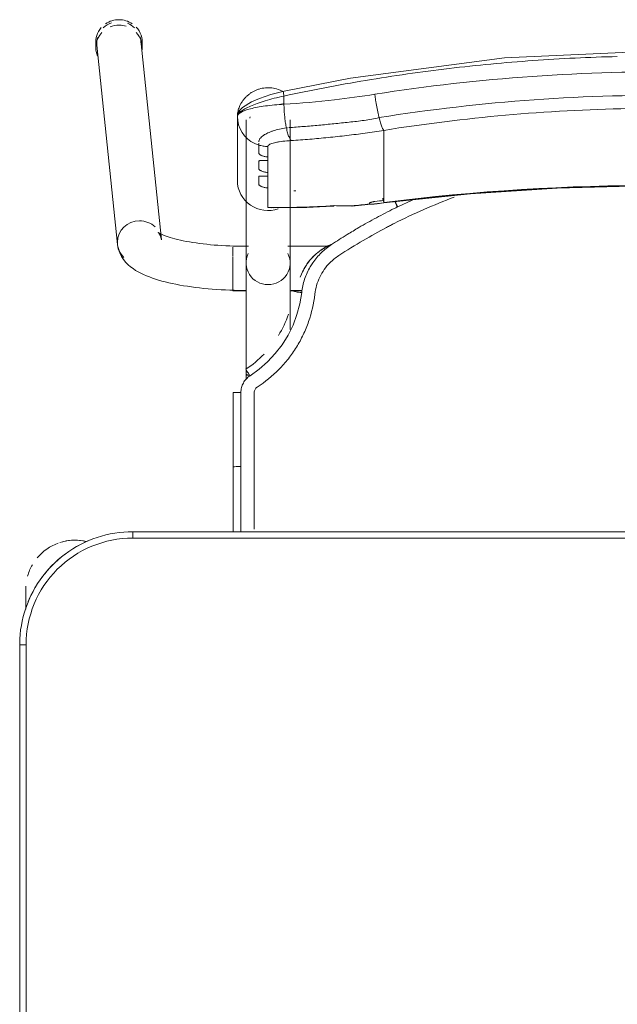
# Model space of a CAD drawing. Header units: metres. Extents: x 3 to 43.5, y -74 to -48.5.
# Tile 197 of 209: x 39.252 to 39.533, y -52.799 to -52.337. Entities that reach past the tile are written whole.
import ezdxf

# ---------------------------------------------------------------- set-up
doc = ezdxf.new("R2010")
doc.units = ezdxf.units.M
doc.layers.add('I-FURN', color=7, linetype='Continuous', lineweight=18)

# ---------------------------------------------------------------- blocks, each defined once
blk = doc.blocks.new('ConjuntoParaAlunoTamanho6 - CJA06_ConjuntoParaAlunoTamanho6-V4-1PAV - FRIGORÍFICA')
at = {"layer": 'I-FURN', "color": 253, "true_color": 0xaaaaaa}
for p, q in [((-0.2643023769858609, 0.2945585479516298), (-0.2643023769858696, 0.2919703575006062)), ((-0.2638023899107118, 0.2931241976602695), (-0.254127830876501, 0.1996852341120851)), ((-0.2335379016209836, 0.2018170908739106), (-0.2432124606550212, 0.2952560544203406)), ((-0.2425404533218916, 0.2919703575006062), (-0.2425404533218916, 0.2945585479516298)), ((-0.1978999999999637, 0.2596939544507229), (-0.1978999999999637, 0.2296403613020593)), ((-0.1978999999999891, 0.2596939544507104), (-0.1978999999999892, 0.2521805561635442)), ((-0.197899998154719, 0.2521977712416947), (-0.1978999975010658, 0.2597116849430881)), ((-0.1920690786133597, 0.2589589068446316), (-0.1920240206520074, 0.2590556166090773)), ((-0.1920240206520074, 0.2590556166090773), (-0.1919206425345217, 0.2594856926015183)), ((-0.1973389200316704, 0.2558006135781), (-0.1966477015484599, 0.2539495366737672)), ((-0.1938499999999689, 0.258124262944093), (-0.1938499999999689, 0.190968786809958)), ((-0.1749254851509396, 0.2543538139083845), (-0.174369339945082, 0.2544094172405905)), ((-0.173149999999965, 0.1909687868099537), (-0.173149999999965, 0.258124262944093)), ((-0.1978999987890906, 0.2446838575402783), (-0.1978999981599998, 0.2521361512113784)), ((-0.1292314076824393, 0.2438022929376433), (-0.1292314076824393, 0.253173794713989)), ((-0.1836599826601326, 0.2407252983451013), (-0.1836599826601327, 0.2390378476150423)), ((-0.1292314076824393, 0.2421389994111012), (-0.1292314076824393, 0.2438022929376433)), ((-0.1292314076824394, 0.2421389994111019), (-0.1292314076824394, 0.2365253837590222)), ((-0.1292314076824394, 0.2365253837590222), (-0.1292314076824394, 0.2348620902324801)), ((-0.1836599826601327, 0.2334483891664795), (-0.1836599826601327, 0.2317609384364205)), ((-0.1292314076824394, 0.2348620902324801), (-0.1292314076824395, 0.2292484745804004)), ((-0.1292314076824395, 0.2292484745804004), (-0.1292314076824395, 0.2275851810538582)), ((-0.1292314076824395, 0.2275851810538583), (-0.1292314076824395, 0.2219715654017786)), ((-0.1836599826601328, 0.2261714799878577), (-0.1836599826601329, 0.2170112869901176)), ((-0.1292314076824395, 0.2219715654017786), (-0.1292314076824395, 0.2203082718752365)), ((-0.1441419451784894, 0.2175731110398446), (-0.1292586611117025, 0.219152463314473)), ((-0.1159764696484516, 0.2204774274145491), (-0.1226984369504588, 0.2173238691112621)), ((-0.1836599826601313, 0.2170112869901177), (-0.1818018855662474, 0.2167931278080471)), ((-0.1927135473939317, 0.1989367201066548), (-0.1999999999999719, 0.1989367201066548)), ((-0.192710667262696, 0.1987867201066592), (-0.1938499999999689, 0.1987867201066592)), ((-0.1938499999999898, 0.1987867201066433), (-0.1938499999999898, 0.1984502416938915)), ((-0.1549429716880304, 0.1987867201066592), (-0.1742893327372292, 0.1987867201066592)), ((-0.1547360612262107, 0.1989367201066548), (-0.1742864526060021, 0.1989367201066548)), ((-0.199999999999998, 0.1984449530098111), (-0.199999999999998, 0.1941086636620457)), ((-0.1938499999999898, 0.1984502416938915), (-0.1938499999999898, 0.1976441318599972)), ((-0.199999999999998, 0.1939272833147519), (-0.1999999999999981, 0.1857513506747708)), ((-0.1938499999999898, 0.1936664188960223), (-0.1938499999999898, 0.1916047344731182)), ((-0.1999999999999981, 0.185727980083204), (-0.1999999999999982, 0.1792198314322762)), ((-0.1938499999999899, 0.1868796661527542), (-0.1938499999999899, 0.185819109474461)), ((-0.1938499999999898, 0.1837095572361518), (-0.1938499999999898, 0.1858191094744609)), ((-0.1999999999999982, 0.1791583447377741), (-0.1999999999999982, 0.1779367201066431)), ((-0.1999999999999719, 0.1779367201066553), (-0.1937679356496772, 0.1779367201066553)), ((-0.1938499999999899, 0.1780867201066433), (-0.1938499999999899, 0.1795051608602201)), ((-0.1732320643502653, 0.1779367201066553), (-0.1675962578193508, 0.1779367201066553)), ((-0.1726767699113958, 0.1780867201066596), (-0.1675711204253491, 0.1780867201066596)), ((-0.1938499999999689, 0.1385735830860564), (-0.1938499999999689, 0.1364339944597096)), ((-0.1998252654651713, 0.1302070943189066), (-0.1998241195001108, 0.0953009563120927)), ((-0.1998165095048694, 0.06488258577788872), (-0.1998241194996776, 0.095301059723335)), ((-0.1998241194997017, 0.09530105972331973), (-0.1998198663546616, 0.09528842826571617)), ((-0.196225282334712, 0.0955583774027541), (-0.1973810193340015, 0.09554367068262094)), ((0.2470000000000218, 0.06496651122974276), (-0.2469999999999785, 0.06496651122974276)), ((-0.2469999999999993, 0.06496651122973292), (-0.2469999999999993, 0.06196651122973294)), ((0.2470000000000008, 0.06496651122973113), (-0.2469999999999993, 0.06496651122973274)), ((-0.297125, 0.02913942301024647), (-0.297125, 0.0379715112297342)), ((-0.2971250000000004, 0.03797151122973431), (-0.2971250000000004, 0.02864234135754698)), ((-0.2999999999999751, 0.01196651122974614), (-0.2999999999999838, -0.332033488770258)), ((-0.2999999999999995, 0.01196651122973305), (-0.2969999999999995, 0.01196651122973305)), ((-0.2999999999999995, 0.01196651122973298), (-0.3000000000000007, -0.3320334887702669))]:
    blk.add_line(p, q, dxfattribs=at)
at = {"layer": 'I-FURN', "color": 253, "true_color": 0xaaaaaa, "flags": 128}
for points in [[(0.000100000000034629, 0.290399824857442), (-0.0726695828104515, 0.2872143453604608), (-0.1448601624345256, 0.277701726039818), (-0.176032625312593, 0.2716064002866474)], [(-0.176034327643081, 0.2716060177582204), (-0.1821754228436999, 0.2699680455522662), (-0.1876074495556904, 0.2681172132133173), (-0.1913128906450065, 0.2665180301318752), (-0.195567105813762, 0.2639038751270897), (-0.1970794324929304, 0.2622558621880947), (-0.1976471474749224, 0.2611297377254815), (-0.1978999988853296, 0.2597125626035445)], [(-0.1760658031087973, 0.2692828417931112), (-0.1760658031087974, 0.2683125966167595), (-0.1760658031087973, 0.2673423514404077), (-0.1760658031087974, 0.2663721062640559), (-0.1760658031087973, 0.2654018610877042)], [(-0.1978999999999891, 0.2596939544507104), (-0.1977587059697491, 0.2577280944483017), (-0.1973389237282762, 0.2558006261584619)], [(-0.1978999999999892, 0.2521361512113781), (-0.1978999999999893, 0.244667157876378), (-0.1978999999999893, 0.2371537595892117), (-0.1978999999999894, 0.2296403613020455)], [(-0.1966476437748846, 0.2539494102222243), (-0.1956994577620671, 0.2522107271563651), (-0.1945122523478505, 0.2506185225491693)], [(-0.1945121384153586, 0.2506183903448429), (-0.1931094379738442, 0.2492039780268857), (-0.191518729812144, 0.2479946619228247)], [(-0.1915186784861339, 0.2479946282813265), (-0.1897706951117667, 0.2470146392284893), (-0.1879002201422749, 0.2462823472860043)], [(-0.1878999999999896, 0.2424255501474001), (-0.1878999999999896, 0.2433897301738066), (-0.1878999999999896, 0.2443539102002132), (-0.1878999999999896, 0.2453180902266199), (-0.1878999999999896, 0.2462822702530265)], [(-0.1836599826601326, 0.2456094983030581), (-0.1836599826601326, 0.2443884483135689), (-0.1836599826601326, 0.2431673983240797), (-0.1836599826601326, 0.2419463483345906), (-0.1836599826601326, 0.2407252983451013)], [(-0.1878999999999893, 0.2351486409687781), (-0.1878999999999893, 0.2360322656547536), (-0.1878999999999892, 0.2369158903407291), (-0.1878999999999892, 0.2377995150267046), (-0.1878999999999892, 0.2386831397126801)], [(-0.1836599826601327, 0.2390378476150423), (-0.1836599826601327, 0.2376404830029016), (-0.1836599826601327, 0.2362431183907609), (-0.1836599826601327, 0.2348457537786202), (-0.1836599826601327, 0.2334483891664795)], [(-0.1878999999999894, 0.2278717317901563), (-0.1878999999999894, 0.2287553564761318), (-0.1878999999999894, 0.2296389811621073), (-0.1878999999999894, 0.2305226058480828), (-0.1878999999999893, 0.2314062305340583)], [(-0.1836599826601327, 0.2317609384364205), (-0.1836599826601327, 0.2303635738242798), (-0.1836599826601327, 0.2289662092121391), (-0.1836599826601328, 0.2275688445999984), (-0.1836599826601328, 0.2261714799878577)], [(-0.1292586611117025, 0.219152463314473), (-0.08865069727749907, 0.223419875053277), (-0.047900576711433, 0.2260954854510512), (-0.007073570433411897, 0.2271749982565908), (0.03376492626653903, 0.2266566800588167), (0.07454949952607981, 0.2245413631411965), (0.1152148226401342, 0.2208324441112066), (0.1294586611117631, 0.2191524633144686)], [(-0.1811141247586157, 0.2167731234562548), (-0.1653257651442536, 0.2170099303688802), (-0.1533056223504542, 0.2176050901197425)], [(-0.1358999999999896, 0.2186998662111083), (-0.1358999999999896, 0.218777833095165), (-0.1358999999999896, 0.2188557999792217), (-0.1358999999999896, 0.2189337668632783), (-0.1358999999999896, 0.219011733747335)], [(-0.1292314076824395, 0.2203082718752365), (-0.1292314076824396, 0.2200743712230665), (-0.1292314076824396, 0.2198404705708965), (-0.1292314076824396, 0.2196065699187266), (-0.1292314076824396, 0.2193726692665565)], [(-0.233537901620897, 0.2018170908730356), (-0.233728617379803, 0.2028696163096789), (-0.2340307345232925, 0.2037613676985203), (-0.2343720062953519, 0.2044473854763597), (-0.2346851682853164, 0.2049236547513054), (-0.2349211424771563, 0.2052118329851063), (-0.2350504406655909, 0.2053439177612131), (-0.2350704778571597, 0.2053619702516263)], [(-0.2350704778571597, 0.2053619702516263), (-0.2350077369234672, 0.2053133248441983), (-0.2348200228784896, 0.2051835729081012), (-0.2345106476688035, 0.2049931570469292), (-0.2340848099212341, 0.2047580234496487), (-0.2335484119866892, 0.2044905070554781), (-0.2329074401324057, 0.2042001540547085), (-0.2321676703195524, 0.2038943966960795), (-0.231334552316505, 0.2035790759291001), (-0.2304131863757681, 0.2032588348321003), (-0.2294083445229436, 0.20293741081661), (-0.2283245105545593, 0.2026178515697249), (-0.22716592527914, 0.2023026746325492), (-0.2259366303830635, 0.2019939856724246), (-0.2246405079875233, 0.2016935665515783), (-0.2232813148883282, 0.2014029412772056), (-0.2218627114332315, 0.2011234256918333), (-0.2203882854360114, 0.2008561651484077), (-0.2188615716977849, 0.2006021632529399), (-0.2172860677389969, 0.200362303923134), (-0.2156652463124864, 0.200137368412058), (-0.2140025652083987, 0.1999280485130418), (-0.2123014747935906, 0.1997349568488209), (-0.2105654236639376, 0.1995586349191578), (-0.2087978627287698, 0.1993995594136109), (-0.2070022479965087, 0.1992581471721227), (-0.2051820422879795, 0.1991347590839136), (-0.2033407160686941, 0.1990297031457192), (-0.2014817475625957, 0.1989432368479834), (-0.1996086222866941, 0.1988755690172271), (-0.1977248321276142, 0.1988268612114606), (-0.1958338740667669, 0.1987972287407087), (-0.1939392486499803, 0.1987867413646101), (-0.1938499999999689, 0.1987867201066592)], [(-0.2541278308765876, 0.1996852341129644), (-0.2537524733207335, 0.1976222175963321), (-0.2531060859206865, 0.1957226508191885), (-0.252261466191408, 0.1940331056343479), (-0.2512866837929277, 0.192559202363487), (-0.2502318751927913, 0.1912808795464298), (-0.2491278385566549, 0.1901677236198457), (-0.2479903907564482, 0.1891887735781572), (-0.2468256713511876, 0.1883170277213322), (-0.2456343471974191, 0.1875306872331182), (-0.2444143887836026, 0.1868128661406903), (-0.2431627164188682, 0.1861507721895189), (-0.2418761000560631, 0.1855348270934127), (-0.2405516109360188, 0.1849579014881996), (-0.2391868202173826, 0.1844147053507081), (-0.237779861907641, 0.1839013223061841), (-0.2363294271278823, 0.183414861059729), (-0.234834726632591, 0.1829531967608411), (-0.2332954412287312, 0.1825147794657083), (-0.2317116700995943, 0.1820984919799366), (-0.2300838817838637, 0.1817035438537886), (-0.2284128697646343, 0.1813293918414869), (-0.2266997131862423, 0.1809756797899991), (-0.224945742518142, 0.1806421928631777), (-0.2231525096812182, 0.1803288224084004), (-0.2213217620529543, 0.1800355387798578), (-0.2194554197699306, 0.1797623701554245), (-0.2175555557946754, 0.1795093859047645), (-0.2156243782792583, 0.1792766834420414), (-0.2136642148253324, 0.1790643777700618), (-0.2116774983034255, 0.1788725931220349), (-0.209666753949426, 0.1787014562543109), (-0.2076345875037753, 0.1785510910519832), (-0.2055836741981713, 0.1784216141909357), (-0.2035167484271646, 0.1783131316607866), (-0.2014365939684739, 0.178225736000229), (-0.199346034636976, 0.1781595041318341), (-0.19724792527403, 0.1781144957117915), (-0.1951451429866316, 0.1780907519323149), (-0.1938499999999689, 0.1780867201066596)], [(-0.1938499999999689, 0.1385735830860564), (-0.1938499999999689, 0.1405709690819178), (-0.1938499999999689, 0.1425707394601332), (-0.1938499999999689, 0.1445696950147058), (-0.1938499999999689, 0.1465646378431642), (-0.1938499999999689, 0.1485523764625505), (-0.1938499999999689, 0.1505297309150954), (-0.1938499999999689, 0.152493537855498), (-0.1938499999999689, 0.1544406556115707), (-0.1938499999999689, 0.1563679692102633), (-0.1938499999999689, 0.1582723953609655), (-0.1938499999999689, 0.1601508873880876), (-0.1938499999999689, 0.1620004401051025), (-0.1938499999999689, 0.163818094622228), (-0.1938499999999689, 0.1656009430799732), (-0.1938499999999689, 0.1673461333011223), (-0.1938499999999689, 0.1690508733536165), (-0.1938499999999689, 0.1707124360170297), (-0.1938499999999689, 0.1723281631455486), (-0.1938499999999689, 0.1738954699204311), (-0.1938499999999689, 0.1754118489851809), (-0.1938499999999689, 0.1768748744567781), (-0.1938499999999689, 0.1782822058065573), (-0.1938499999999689, 0.1796315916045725), (-0.1938499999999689, 0.1809208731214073), (-0.1938499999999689, 0.1821479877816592), (-0.1938499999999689, 0.1833109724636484), (-0.1938499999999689, 0.1844079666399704), (-0.1938499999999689, 0.1854372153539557), (-0.1938499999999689, 0.1863970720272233), (-0.1938499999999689, 0.1872860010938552), (-0.1938499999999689, 0.1881025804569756), (-0.1938499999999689, 0.1888455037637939), (-0.1938499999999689, 0.1895135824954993), (-0.1938499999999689, 0.1901057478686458), (-0.1938499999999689, 0.1906210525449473), (-0.1938499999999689, 0.190968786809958)], [(-0.173149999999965, 0.1909687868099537), (-0.173149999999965, 0.1905139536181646), (-0.173149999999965, 0.189981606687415), (-0.173149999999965, 0.1893725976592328), (-0.173149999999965, 0.1886879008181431), (-0.173149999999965, 0.1879286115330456), (-0.173149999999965, 0.1870959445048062), (-0.173149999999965, 0.1861912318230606), (-0.173149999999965, 0.1852159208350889), (-0.173149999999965, 0.1841715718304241), (-0.173149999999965, 0.1830598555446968), (-0.173149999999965, 0.1818825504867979), (-0.173149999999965, 0.1806415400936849), (-0.173149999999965, 0.1793388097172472), (-0.173149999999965, 0.1779764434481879), (-0.173149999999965, 0.1765566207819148), (-0.173149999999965, 0.1750816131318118), (-0.173149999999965, 0.1735537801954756), (-0.173149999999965, 0.1719755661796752), (-0.173149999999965, 0.1703494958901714), (-0.173149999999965, 0.1686781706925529), (-0.173149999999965, 0.1669642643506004), (-0.173149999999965, 0.1652105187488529), (-0.173149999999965, 0.1634197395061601), (-0.173149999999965, 0.1615947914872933), (-0.173149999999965, 0.1597385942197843)], [(-0.1684099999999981, 0.1843835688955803), (-0.1684099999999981, 0.1843688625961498), (-0.1684099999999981, 0.1843541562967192), (-0.1684099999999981, 0.1843394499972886), (-0.1684099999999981, 0.184324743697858)], [(-0.1677424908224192, 0.1770641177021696), (-0.1686080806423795, 0.1718750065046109), (-0.1699665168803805, 0.1667882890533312), (-0.1718069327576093, 0.1618511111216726), (-0.1741455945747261, 0.1571266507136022), (-0.1769279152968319, 0.1526472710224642), (-0.1801293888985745, 0.1484554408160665), (-0.183741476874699, 0.1446112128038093), (-0.1877058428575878, 0.1411317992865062), (-0.1919863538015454, 0.1380495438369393)], [(-0.1962270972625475, 0.1302521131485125), (-0.1962262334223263, 0.1233088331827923), (-0.1962256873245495, 0.1163650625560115), (-0.1962254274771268, 0.1094205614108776), (-0.1962253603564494, 0.1024936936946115), (-0.1962252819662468, 0.09555841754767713)], [(-0.1973810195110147, 0.09554367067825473), (-0.1984075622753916, 0.09550450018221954), (-0.1992035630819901, 0.09544490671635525), (-0.199690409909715, 0.09537093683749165), (-0.1998241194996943, 0.09530106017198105)], [(-0.2469999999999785, 0.06496651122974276), (-0.2491194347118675, 0.06492411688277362), (-0.2512354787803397, 0.06479700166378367), (-0.2533447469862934, 0.06458536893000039), (-0.2554438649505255, 0.06428955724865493), (-0.2575294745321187, 0.06391003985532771), (-0.2595982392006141, 0.06344742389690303), (-0.2616468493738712, 0.06290244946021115), (-0.2636720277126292, 0.06227598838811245), (-0.2656705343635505, 0.06156904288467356), (-0.2676391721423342, 0.06078274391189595), (-0.2695747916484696, 0.05991834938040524), (-0.2714742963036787, 0.05897724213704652), (-0.2733346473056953, 0.05796092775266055), (-0.2751528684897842, 0.05687103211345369), (-0.2769260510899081, 0.05570929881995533), (-0.2786513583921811, 0.05447758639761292), (-0.2803260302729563, 0.05317786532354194), (-0.2819473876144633, 0.05181221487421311), (-0.28351283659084, 0.05038281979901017), (-0.2850198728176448, 0.04889196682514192), (-0.28646608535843, 0.04734204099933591), (-0.2878491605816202, 0.04573552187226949), (-0.2891668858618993, 0.04407497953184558), (-0.2904171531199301, 0.04236307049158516), (-0.2915979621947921, 0.04060253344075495), (-0.2927074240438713, 0.03879618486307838), (-0.293743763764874, 0.03694691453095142), (-0.2947053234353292, 0.0350576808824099), (-0.2955905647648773, 0.03313150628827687), (-0.2963980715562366, 0.03117147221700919), (-0.2971265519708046, 0.02918071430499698), (-0.2977748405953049, 0.02716241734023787), (-0.2983419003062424, 0.02511981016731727), (-0.298826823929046, 0.0230561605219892), (-0.2992288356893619, 0.02097476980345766), (-0.2995472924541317, 0.01887896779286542), (-0.2997816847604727, 0.01677210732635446), (-0.2999316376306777, 0.01465755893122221), (-0.299996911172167, 0.01253870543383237), (-0.2999999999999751, 0.01196651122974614)], [(0.2469999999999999, 0.0619665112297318), (0.1234999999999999, 0.0619665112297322), (-1.453485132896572e-16, 0.06196651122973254), (-0.1235000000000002, 0.06196651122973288), (-0.2470000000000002, 0.06196651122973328)], [(-0.2469999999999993, 0.06196651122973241), (-0.1234999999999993, 0.0619665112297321), (7.44471151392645e-16, 0.06196651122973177), (0.1235000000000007, 0.06196651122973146), (0.2470000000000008, 0.06196651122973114)], [(-0.2971249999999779, 0.03797151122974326), (-0.2971249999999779, 0.03795791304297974), (-0.2971249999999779, 0.03791714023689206), (-0.2971249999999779, 0.03784925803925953), (-0.2971249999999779, 0.03775437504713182), (-0.2971249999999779, 0.03763264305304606), (-0.2971249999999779, 0.03748425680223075), (-0.2971249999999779, 0.03730945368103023), (-0.2971249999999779, 0.03710851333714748), (-0.2971249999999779, 0.03688175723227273), (-0.2971249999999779, 0.03662954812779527), (-0.2971249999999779, 0.03635228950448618), (-0.2971249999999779, 0.0360504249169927), (-0.2971249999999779, 0.03572443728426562), (-0.2971249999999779, 0.03537484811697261), (-0.2971249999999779, 0.03500221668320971), (-0.2971249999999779, 0.03460713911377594), (-0.2971249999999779, 0.03419024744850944), (-0.2971249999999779, 0.03375220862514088), (-0.2971249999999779, 0.0332937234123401), (-0.2971249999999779, 0.03281552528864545), (-0.2971249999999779, 0.0323183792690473), (-0.2971249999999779, 0.03180308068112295), (-0.2971249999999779, 0.03127045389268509), (-0.2971249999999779, 0.03072135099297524), (-0.2971249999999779, 0.03015665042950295), (-0.2971249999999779, 0.02957725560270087), (-0.2971249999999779, 0.02898409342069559)], [(-0.2970000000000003, 0.01196651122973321), (-0.2970000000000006, -0.0740334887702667), (-0.2970000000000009, -0.1600334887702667), (-0.297000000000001, -0.2460334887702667), (-0.2970000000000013, -0.3320334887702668)], [(-0.2970000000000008, -0.3320334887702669), (-0.2970000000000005, -0.2460334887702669), (-0.2970000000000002, -0.1600334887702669), (-0.2969999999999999, -0.07403348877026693), (-0.2969999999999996, 0.01196651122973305)]]:
    blk.add_lwpolyline(points, dxfattribs=at)
at = {"layer": 'I-FURN', "color": 253, "true_color": 0xaaaaaa}
for centre, radius, start, end in [((-0.2470000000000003, 0.01196651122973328), 0.05000000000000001, 89.99999999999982, 179.9999999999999), ((-0.2469999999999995, 0.01196651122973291), 0.05, 90.00000000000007, 180.0000000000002), ((-0.274125, 0.03797151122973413), 0.02299999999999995, 76.78757610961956, 107.9999999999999), ((-0.274125, 0.03797151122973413), 0.02299999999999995, 76.40433790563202, 104.4669156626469), ((-0.2469999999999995, 0.01196651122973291), 0.05300000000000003, 112.4999999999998, 122.6999338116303), ((-0.274125, 0.03797151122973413), 0.02300000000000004, 109.9274386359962, 140.0230900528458), ((-0.2469999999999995, 0.01196651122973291), 0.05300000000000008, 127.1606960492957, 143.1496439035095), ((-0.274125, 0.03797151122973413), 0.023, 149.9762060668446, 164.3449802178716), ((-0.274125, 0.03797151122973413), 0.02300000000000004, 176.566897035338, 179.9999999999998), ((-0.2469999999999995, 0.01196651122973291), 0.05300000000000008, 147.3000658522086, 157.4999999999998)]:
    blk.add_arc(centre, radius, start, end, dxfattribs=at)
for centre, major_axis, ratio, start_param, end_param in [((-0.2534214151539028, 0.2945585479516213), (0.01088096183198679, 0), 0.9659258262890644, 1.570796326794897, 2.185057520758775), ((-0.2534214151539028, 0.2945585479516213), (0.01088096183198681, 0), 0.9659258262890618, 0.9594267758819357, 1.570796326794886), ((-0.2534214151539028, 0.2945585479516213), (0.01088096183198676, 0), 0.9659258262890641, 2.438822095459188, 3.243524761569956), ((-0.2535074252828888, 0.2941901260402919), (0.01029496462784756, 0.00106592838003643), 0.9671584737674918, 1.815725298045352, 2.256388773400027), ((-0.2534214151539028, 0.2919703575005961), (0.01088096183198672, 0), 0.9659258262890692, 1.570796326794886, 1.965237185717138), ((-0.2534214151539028, 0.2919703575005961), (0.01088096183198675, 0), 0.9659258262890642, 1.257623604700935, 1.55989911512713), ((-0.2535074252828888, 0.2941901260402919), (0.01029496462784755, 0.001065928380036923), 0.9671584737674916, 0.6855924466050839, 1.060104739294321), ((-0.2534214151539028, 0.2945585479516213), (0.01088096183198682, 0), 0.9659258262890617, 6.170166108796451, 7.02045695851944), ((-0.2534214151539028, 0.2919703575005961), (0.01088096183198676, 0), 0.9659258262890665, 2.404267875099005, 3.526261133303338), ((-0.2535074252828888, 0.2941901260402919), (0.01029496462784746, 0.001065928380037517), 0.9671584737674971, 2.780210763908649, 3.14159265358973), ((-0.2534214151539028, 0.2919703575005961), (0.0108809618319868, 0), 0.9659258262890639, 6.182855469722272, 7.015453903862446), ((-0.2535074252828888, 0.2941901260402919), (0.01029496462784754, 0.001065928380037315), 0.9671584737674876, 6.183379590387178, 6.464027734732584), ((-0.1834999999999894, 0.2296403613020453), (-0.01439999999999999, 1.543589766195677e-16), 0.9781476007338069, 0, 1.909657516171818), ((9.999999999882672e-05, -0.7715866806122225), (1.021100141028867, 0), 0.9781476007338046, 1.44377104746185, 1.697821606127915), ((9.999999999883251e-05, -0.7711708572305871), (1.0208981, 0), 0.9781476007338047, 1.443771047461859, 1.697821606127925), ((-0.1792715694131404, 0.6012766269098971), (0.385, 0), 0.9781476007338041, 4.732926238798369, 4.735012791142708), ((-0.1792715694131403, 0.6033557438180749), (0.3949999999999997, 0), 0.978147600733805, 4.701278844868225, 4.780292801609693), ((-0.1450124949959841, 0.2275351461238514), (-0.0008705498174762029, 0.009962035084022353), 0.01850094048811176, 2.95752618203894, 3.350225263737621), ((-0.1792715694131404, 0.6026280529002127), (0.3949999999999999, 0), 0.9781476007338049, 4.801491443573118, 4.82254091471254), ((-0.1792715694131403, 0.6035636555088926), (0.3950000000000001, 0), 0.9781476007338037, 4.828782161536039, 4.83941425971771), ((-0.1792715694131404, 0.6022122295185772), (0.3947979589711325, 0), 0.9781476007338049, 4.828841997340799, 4.839414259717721), ((-0.1304982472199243, 0.2290753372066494), (-0.001239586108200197, 0.009922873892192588), 0.02633907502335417, 2.463315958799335, 2.78923363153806), ((-0.2438328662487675, 0.2007511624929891), (0.01029496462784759, 0.001065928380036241), 0.9671584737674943, 1.4709906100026, 3.041786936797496), ((-0.2438328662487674, 0.2007511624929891), (0.01029496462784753, 0.001065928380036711), 0.9671584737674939, 0.6855924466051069, 1.470990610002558), ((-0.2438328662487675, 0.200751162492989), (0.01029496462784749, 0.001065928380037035), 0.9671584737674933, 3.041786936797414, 3.827185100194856), ((-0.1834999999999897, 0.1909687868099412), (0.01035000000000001, 0), 0.9781476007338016, 2.686586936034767, 4.712388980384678), ((-0.1834999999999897, 0.1909687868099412), (0.01035, 0), 0.978147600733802, 4.712388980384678, 6.738191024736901), ((-0.1834999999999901, 0.1385735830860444), (0.01035000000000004, 0), 0.06975647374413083, 2.648424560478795, 3.665191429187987)]:
    blk.add_ellipse(centre, major_axis=major_axis, ratio=ratio, start_param=start_param, end_param=end_param, dxfattribs=at)
for points in [[(-0.03952650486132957, 0.2870815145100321), (-0.04612297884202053, 0.2867677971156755), (-0.05271335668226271, 0.2863761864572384), (-0.05929442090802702, 0.2859072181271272)], [(-0.01972185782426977, 0.2877884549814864), (-0.02632733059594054, 0.2876310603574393), (-0.03292992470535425, 0.2873952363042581), (-0.03952642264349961, 0.2870815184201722)], [(-0.09864346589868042, 0.2821693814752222), (-0.1051744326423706, 0.2813931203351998), (-0.1116896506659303, 0.2805405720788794), (-0.1181860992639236, 0.2796131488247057)], [(-0.07900690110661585, 0.2842687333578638), (-0.08556602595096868, 0.2836455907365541), (-0.09211261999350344, 0.282945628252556), (-0.09864346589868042, 0.2821693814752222)], [(-0.0592946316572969, 0.2859072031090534), (-0.06587565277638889, 0.2854382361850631), (-0.07244736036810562, 0.2848919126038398), (-0.07900653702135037, 0.2842687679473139)], [(-0.1181862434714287, 0.2796131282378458), (-0.1246826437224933, 0.2786857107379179), (-0.131160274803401, 0.2776834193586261), (-0.1376161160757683, 0.2766076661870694)], [(-0.1569155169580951, 0.2731613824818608), (-0.163324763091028, 0.2719401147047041), (-0.1697091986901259, 0.270646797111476), (-0.1760658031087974, 0.2692828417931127)], [(-0.1376161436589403, 0.2766076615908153), (-0.1440720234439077, 0.275531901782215), (-0.150506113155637, 0.2743826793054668), (-0.1569153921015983, 0.2731614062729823)], [(-0.1334597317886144, 0.2700975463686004), (-0.1333915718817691, 0.2695629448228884), (-0.1332445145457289, 0.2684805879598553), (-0.1329950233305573, 0.2668394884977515), (-0.13271980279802, 0.2652023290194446), (-0.1324223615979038, 0.2635911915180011), (-0.1321069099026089, 0.2620269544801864), (-0.1317774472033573, 0.2605307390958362), (-0.131551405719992, 0.2595920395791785), (-0.1314375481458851, 0.2591403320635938)], [(-0.176065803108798, 0.2654018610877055), (-0.1791352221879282, 0.2652333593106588), (-0.1850371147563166, 0.2646984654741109), (-0.1921907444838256, 0.2633749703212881), (-0.1968242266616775, 0.2616500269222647), (-0.1978999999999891, 0.2603482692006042), (-0.1978999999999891, 0.2596939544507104)], [(-0.1760890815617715, 0.2657671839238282), (-0.1766991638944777, 0.2656103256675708), (-0.1773066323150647, 0.2654480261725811), (-0.1779078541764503, 0.2652812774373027)], [(-0.176065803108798, 0.2654018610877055), (-0.1760589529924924, 0.2649819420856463), (-0.1760367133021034, 0.2641342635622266), (-0.1759782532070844, 0.2628495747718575), (-0.1758952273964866, 0.2615619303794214), (-0.175788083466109, 0.2602816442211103), (-0.17565767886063, 0.2590190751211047), (-0.1755052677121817, 0.2577841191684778), (-0.1753320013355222, 0.2565866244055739), (-0.175139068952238, 0.255436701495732), (-0.17499849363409, 0.2547076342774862), (-0.1749255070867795, 0.2543539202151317)], [(-0.1292314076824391, 0.2531737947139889), (-0.1293198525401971, 0.253273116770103), (-0.1295044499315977, 0.2535308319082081), (-0.1298007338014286, 0.2540876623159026), (-0.1301127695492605, 0.2548082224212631), (-0.130436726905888, 0.2556848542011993), (-0.1307683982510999, 0.2567045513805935), (-0.1311037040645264, 0.2578555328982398), (-0.1313268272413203, 0.2587010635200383), (-0.1314375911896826, 0.259140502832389)], [(-0.1749255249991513, 0.2543540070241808), (-0.1748359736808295, 0.2539200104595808), (-0.1746487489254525, 0.2530845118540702), (-0.1743466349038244, 0.2519451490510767), (-0.1740270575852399, 0.2509327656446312), (-0.1736938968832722, 0.2500587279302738), (-0.1733510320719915, 0.2493354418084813), (-0.1730027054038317, 0.2487702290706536), (-0.1727696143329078, 0.2485030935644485), (-0.1726535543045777, 0.2483980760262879)], [(-0.1596417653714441, 0.2493873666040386), (-0.161088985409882, 0.249256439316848), (-0.1625358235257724, 0.2491325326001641), (-0.1639821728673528, 0.2490156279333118)], [(-0.1552990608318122, 0.2498012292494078), (-0.1567469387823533, 0.2496562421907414), (-0.1581945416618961, 0.2495182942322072), (-0.1596417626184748, 0.2493873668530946)], [(-0.1509547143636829, 0.2502573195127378), (-0.1524030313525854, 0.2500982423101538), (-0.1538511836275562, 0.249946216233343), (-0.1552990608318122, 0.2498012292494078)], [(-0.1466093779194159, 0.2507557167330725), (-0.1480579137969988, 0.2505825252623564), (-0.1495063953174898, 0.2504163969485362), (-0.1509547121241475, 0.2502573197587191)], [(-0.1422637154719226, 0.2512964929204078), (-0.143712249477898, 0.2511091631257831), (-0.1451608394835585, 0.2509289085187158), (-0.1466093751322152, 0.2507557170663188)], [(-0.1879001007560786, 0.2462823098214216), (-0.1875579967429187, 0.2461749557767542), (-0.1868655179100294, 0.2459854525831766), (-0.1858079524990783, 0.2457777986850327), (-0.1847375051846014, 0.245647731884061), (-0.1840192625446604, 0.2456134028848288), (-0.1836599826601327, 0.2456094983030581)], [(-0.1639821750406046, 0.2490156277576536), (-0.1668748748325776, 0.2487818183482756), (-0.1697656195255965, 0.2485760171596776), (-0.1726535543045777, 0.2483980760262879)], [(-0.09624535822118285, 0.2218352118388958), (-0.1058408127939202, 0.2182510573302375), (-0.1151956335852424, 0.2141430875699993), (-0.124341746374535, 0.2095039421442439)], [(-0.1539742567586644, 0.2177192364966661), (-0.1534937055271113, 0.2175210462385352), (-0.1529962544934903, 0.2175770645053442), (-0.1524701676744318, 0.2178778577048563)], [(-0.1524701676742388, 0.2178778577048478), (-0.1511336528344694, 0.2178205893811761), (-0.148400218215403, 0.2177478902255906), (-0.1455629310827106, 0.2177625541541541), (-0.1441226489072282, 0.217792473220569)], [(-0.1358494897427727, 0.2186013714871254), (-0.135866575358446, 0.2186169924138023), (-0.1358918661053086, 0.2186492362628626), (-0.1359000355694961, 0.2186828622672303), (-0.1358999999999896, 0.2186998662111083)], [(-0.1358999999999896, 0.219011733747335), (-0.1358974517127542, 0.2190478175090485), (-0.135862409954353, 0.2191208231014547), (-0.1357253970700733, 0.2192307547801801), (-0.1354877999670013, 0.2193475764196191), (-0.1351772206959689, 0.2194610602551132), (-0.1347943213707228, 0.2195675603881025), (-0.1343570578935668, 0.2196652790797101), (-0.1339016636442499, 0.2197447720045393), (-0.1335709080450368, 0.2197895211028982), (-0.1333999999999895, 0.2198095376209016)], [(-0.1226979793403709, 0.2173232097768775), (-0.1229747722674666, 0.2171883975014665), (-0.1235279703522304, 0.2169178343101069), (-0.124080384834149, 0.2166453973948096), (-0.1243563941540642, 0.2165087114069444)], [(-0.1233517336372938, 0.2181258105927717), (-0.1235632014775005, 0.218556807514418), (-0.1237665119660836, 0.2189779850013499), (-0.1239462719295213, 0.2193574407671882)], [(-0.1228881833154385, 0.2172303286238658), (-0.1230391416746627, 0.2175280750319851), (-0.1231915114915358, 0.2178323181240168), (-0.1233396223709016, 0.2181318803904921)], [(-0.1243563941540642, 0.2165087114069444), (-0.127170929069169, 0.2151169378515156), (-0.132758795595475, 0.2122360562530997), (-0.1382577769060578, 0.2091620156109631), (-0.140984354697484, 0.2075760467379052)], [(-0.124341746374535, 0.2095039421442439), (-0.1249439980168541, 0.2091985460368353), (-0.1261530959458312, 0.2085797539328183), (-0.127371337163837, 0.2079446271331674), (-0.1279827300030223, 0.2076228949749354)], [(-0.1463764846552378, 0.2043055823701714), (-0.1476209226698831, 0.2035451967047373), (-0.1501008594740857, 0.2020049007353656), (-0.1525577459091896, 0.2004277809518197), (-0.1537794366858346, 0.1996302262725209)], [(-0.1279827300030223, 0.2076228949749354), (-0.1315664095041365, 0.205741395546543), (-0.1388903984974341, 0.2016844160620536), (-0.1465126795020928, 0.1969783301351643), (-0.1503956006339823, 0.1944471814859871)], [(-0.140984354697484, 0.2075760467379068), (-0.1418838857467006, 0.2070440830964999), (-0.1436780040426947, 0.2059695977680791), (-0.1454617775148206, 0.2048741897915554), (-0.1463509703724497, 0.2043213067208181)], [(-0.1537794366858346, 0.1996302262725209), (-0.1554966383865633, 0.198508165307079), (-0.1586948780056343, 0.195943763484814), (-0.1613359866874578, 0.1928020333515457), (-0.1624994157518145, 0.191104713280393)], [(-0.1568013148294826, 0.1981978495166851), (-0.1558667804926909, 0.1987398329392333), (-0.1549495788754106, 0.1991963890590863), (-0.1540560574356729, 0.1995837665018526)], [(-0.1650109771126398, 0.1907575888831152), (-0.164470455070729, 0.191508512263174), (-0.163310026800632, 0.1929545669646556), (-0.161349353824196, 0.1949320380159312), (-0.1591901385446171, 0.1966947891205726), (-0.1576358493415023, 0.1977121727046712), (-0.1568341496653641, 0.1981787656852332)], [(-0.1503956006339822, 0.194447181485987), (-0.1511343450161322, 0.1939646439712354), (-0.1525553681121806, 0.1929255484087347), (-0.1538574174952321, 0.191743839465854), (-0.1544771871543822, 0.1911186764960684)], [(-0.1624994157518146, 0.1911047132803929), (-0.1627133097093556, 0.1907999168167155), (-0.1631293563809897, 0.1901833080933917), (-0.1635214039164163, 0.1895535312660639), (-0.1637112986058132, 0.1892355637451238)], [(-0.1544771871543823, 0.1911186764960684), (-0.1564547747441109, 0.1891182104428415), (-0.1596892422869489, 0.1845226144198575), (-0.1612418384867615, 0.1791461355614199), (-0.1615632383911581, 0.1763592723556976)], [(-0.1637112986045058, 0.1892355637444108), (-0.1647895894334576, 0.1873763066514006), (-0.1665590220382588, 0.1834307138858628), (-0.1674964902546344, 0.1792013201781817), (-0.1677424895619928, 0.1770639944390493)], [(-0.1714634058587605, 0.1778021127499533), (-0.1714696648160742, 0.1777474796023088), (-0.1714760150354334, 0.1776928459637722), (-0.1714824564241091, 0.1776382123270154)], [(-0.1677424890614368, 0.1770642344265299), (-0.1682328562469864, 0.1771200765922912), (-0.1692131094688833, 0.1772481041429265), (-0.1704566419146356, 0.1774597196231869), (-0.1712817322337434, 0.1776583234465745), (-0.1714682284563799, 0.1777616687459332), (-0.1714634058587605, 0.1778021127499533)], [(-0.1739147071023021, 0.1669853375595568), (-0.175121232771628, 0.1634756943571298), (-0.1767079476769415, 0.160111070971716), (-0.1786363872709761, 0.1569620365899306)], [(-0.1854029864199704, 0.1482281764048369), (-0.1879709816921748, 0.1455767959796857), (-0.1908368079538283, 0.1432074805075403), (-0.1939136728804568, 0.1411945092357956)], [(-0.1939136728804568, 0.1411945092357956), (-0.1939293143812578, 0.1411928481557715), (-0.1938540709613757, 0.1410265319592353), (-0.1934388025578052, 0.1403259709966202), (-0.192784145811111, 0.1392806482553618), (-0.1922544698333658, 0.1384598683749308), (-0.1919863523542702, 0.1380495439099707)], [(-0.1919863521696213, 0.1380501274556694), (-0.1926489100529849, 0.1376179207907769), (-0.1938268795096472, 0.136629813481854), (-0.195191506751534, 0.1347279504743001), (-0.1960368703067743, 0.1325520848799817), (-0.1962246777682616, 0.1310361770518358), (-0.1962270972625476, 0.1302521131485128)], [(-0.196227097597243, 0.1302520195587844), (-0.1967197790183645, 0.1302517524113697), (-0.1976969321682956, 0.1302488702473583), (-0.1989137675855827, 0.1302381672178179), (-0.1996945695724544, 0.1302227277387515), (-0.1998445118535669, 0.1302108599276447), (-0.1998210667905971, 0.1302049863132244)], [(-0.1998210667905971, 0.1302049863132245), (-0.1998207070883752, 0.124380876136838), (-0.1998194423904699, 0.1127324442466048), (-0.1998196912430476, 0.1010983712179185), (-0.1998198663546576, 0.09528842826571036)], [(-0.1998180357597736, 0.121469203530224), (-0.1998182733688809, 0.1243806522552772), (-0.1998185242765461, 0.1272925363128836), (-0.1998187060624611, 0.1302043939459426)], [(-0.1886288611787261, 0.1327672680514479), (-0.1888420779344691, 0.1326285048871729), (-0.1892217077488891, 0.1323105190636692), (-0.1896640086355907, 0.1316970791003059), (-0.1899394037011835, 0.1309924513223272), (-0.1900005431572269, 0.1305014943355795), (-0.1900014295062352, 0.130247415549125)], [(-0.1998174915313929, 0.095284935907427), (-0.1998173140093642, 0.101095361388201), (-0.1998171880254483, 0.1069128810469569), (-0.1998174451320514, 0.112733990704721)], [(-0.1998198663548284, 0.09528842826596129), (-0.1998199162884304, 0.08515314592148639), (-0.1998200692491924, 0.07501788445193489), (-0.1998200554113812, 0.06488260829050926)], [(-0.199817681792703, 0.06488260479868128), (-0.1998176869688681, 0.068367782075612), (-0.1998176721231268, 0.07185295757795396), (-0.1998176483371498, 0.07533813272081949)]]:
    blk.add_open_spline(points, degree=3, dxfattribs=at)
for points, knots in [([(-0.1334597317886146, 0.2700975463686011), (-0.0847039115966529, 0.2777950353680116), (0.005190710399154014, 0.2841531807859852), (0.09465608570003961, 0.2762553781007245), (0.1336597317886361, 0.2700975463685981)], [-1, -1, -1, -1, -0.4444444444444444, 0, 0, 0, 0]), ([(-0.1978999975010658, 0.2597116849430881), (-0.1978992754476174, 0.2601895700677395), (-0.197828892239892, 0.2612672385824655), (-0.1974722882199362, 0.2628706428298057), (-0.1969498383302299, 0.2642975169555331), (-0.1964165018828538, 0.2654260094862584), (-0.1958545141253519, 0.2663723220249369), (-0.1953379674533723, 0.2671148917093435), (-0.1949214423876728, 0.2676569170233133), (-0.1944708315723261, 0.2681916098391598), (-0.1938161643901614, 0.2689006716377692), (-0.1929067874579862, 0.2697547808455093), (-0.1918973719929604, 0.2705252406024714), (-0.1910486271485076, 0.271071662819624), (-0.1903984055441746, 0.2714415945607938), (-0.1897348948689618, 0.2717736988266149), (-0.1888273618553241, 0.2721720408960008), (-0.1871898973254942, 0.2727458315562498), (-0.1847401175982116, 0.2732046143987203), (-0.1817407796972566, 0.2731518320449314), (-0.179055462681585, 0.2725508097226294), (-0.1774490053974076, 0.2718715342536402), (-0.176785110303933, 0.2715289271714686)], [0, 0, 0, 0, 0.0625, 0.125, 0.15625, 0.1875, 0.21875, 0.234375, 0.25, 0.265625, 0.28125, 0.3125, 0.34375, 0.359375, 0.375, 0.390625, 0.40625, 0.4375, 0.5, 0.5625, 0.625, 0.6721865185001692, 0.6721865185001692, 0.6721865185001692, 0.6721865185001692]), ([(-0.197899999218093, 0.2597116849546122), (-0.1978999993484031, 0.2603422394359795), (-0.1968779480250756, 0.26186790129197), (-0.1928195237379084, 0.2641120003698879), (-0.1886535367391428, 0.2657759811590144), (-0.1849085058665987, 0.2670351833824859), (-0.180643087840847, 0.2682349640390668), (-0.1776024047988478, 0.2689532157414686), (-0.1760658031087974, 0.2692828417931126)], [0, 0, 0, 0, 0.25, 0.5, 0.625, 0.75, 0.875, 1, 1, 1, 1]), ([(-0.1761028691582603, 0.2715562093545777), (-0.1761586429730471, 0.2714860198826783), (-0.1762736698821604, 0.2710598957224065), (-0.1761920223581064, 0.2700340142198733), (-0.1760658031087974, 0.2692828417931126)], [0.625, 0.625, 0.625, 0.625, 0.75, 1, 1, 1, 1]), ([(-0.1760658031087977, 0.2654018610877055), (-0.1681984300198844, 0.2658977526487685), (-0.1539952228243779, 0.2671607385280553), (-0.1397741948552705, 0.2691006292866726), (-0.1334597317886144, 0.2700975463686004)], [-1, -1, -1, -1, -0.4444444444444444, 0, 0, 0, 0]), ([(-0.1314375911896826, 0.2591405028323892), (-0.0834284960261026, 0.2668293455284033), (0.005115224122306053, 0.2731845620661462), (0.09323131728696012, 0.2652914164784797), (0.1316375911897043, 0.2591405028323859)], [-1, -1, -1, -1, -0.4444444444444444, 0, 0, 0, 0]), ([(0.1294314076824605, 0.2531737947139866), (0.08224027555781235, 0.260753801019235), (-0.00483574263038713, 0.2670240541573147), (-0.0914775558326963, 0.2592379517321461), (-0.1292314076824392, 0.2531737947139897)], [-1, -1, -1, -1, -0.4444444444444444, 0, 0, 0, 0]), ([(-0.1964982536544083, 0.2622027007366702), (-0.1967084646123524, 0.2620722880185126), (-0.1970969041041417, 0.2617605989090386), (-0.1976913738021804, 0.26095673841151), (-0.197899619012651, 0.2602130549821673), (-0.197899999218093, 0.2597116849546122)], [0.75, 0.75, 0.75, 0.75, 0.8125, 0.875, 1, 1, 1, 1]), ([(-0.1738129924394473, 0.2544652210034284), (-0.1714660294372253, 0.2546246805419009), (-0.1667662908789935, 0.2549705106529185), (-0.1597010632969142, 0.2555689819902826), (-0.1538032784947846, 0.2561378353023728), (-0.1490781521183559, 0.2566274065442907), (-0.1455353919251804, 0.2570270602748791), (-0.1419759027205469, 0.2573905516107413), (-0.1384271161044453, 0.2578212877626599), (-0.1349183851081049, 0.2584197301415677), (-0.1325944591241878, 0.2588861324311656), (-0.1314375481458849, 0.2591403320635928)], [0, 0, 0, 0, 0.1666666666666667, 0.3333333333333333, 0.5, 0.5833333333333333, 0.6666666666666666, 0.75, 0.8333333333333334, 0.9166666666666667, 1, 1, 1, 1]), ([(-0.1878987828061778, 0.2477842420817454), (-0.1879118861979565, 0.2482880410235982), (-0.187502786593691, 0.249331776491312), (-0.1858826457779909, 0.2507735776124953), (-0.1839956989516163, 0.2518209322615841), (-0.182398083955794, 0.2524953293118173), (-0.1797831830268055, 0.2534413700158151), (-0.1771474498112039, 0.2540362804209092), (-0.1749255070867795, 0.2543539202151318)], [0, 0, 0, 0, 0.2, 0.4, 0.55, 0.625, 0.7, 1, 1, 1, 1]), ([(-0.1292314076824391, 0.2531737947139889), (-0.1321257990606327, 0.2527140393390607), (-0.1364697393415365, 0.2520670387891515), (-0.1408151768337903, 0.2514838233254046), (-0.1422637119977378, 0.2512964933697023)], [-1, -1, -1, -1, -0.8, -0.7, -0.7, -0.7, -0.7]), ([(-0.1879002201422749, 0.2462823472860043), (-0.187900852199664, 0.2464425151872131), (-0.1879007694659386, 0.2467045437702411), (-0.1879005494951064, 0.2470010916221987), (-0.1879004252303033, 0.2471044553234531)], [0, 0, 0, 0, 0.4, 0.6000000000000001, 0.6000000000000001, 0.6000000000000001, 0.6000000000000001]), ([(-0.1726535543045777, 0.2483980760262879), (-0.173327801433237, 0.2483565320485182), (-0.1753210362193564, 0.2482075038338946), (-0.177767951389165, 0.2479140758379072), (-0.1798484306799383, 0.2475332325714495), (-0.1816328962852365, 0.2470989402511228), (-0.1832174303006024, 0.2464649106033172), (-0.1836599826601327, 0.2458966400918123), (-0.1836599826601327, 0.2456094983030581)], [-1, -1, -1, -1, -0.8888888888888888, -0.6666666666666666, -0.5555555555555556, -0.4444444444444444, -0.2222222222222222, 0, 0, 0, 0]), ([(-0.1836599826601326, 0.2407252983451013), (-0.1842802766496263, 0.240754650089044), (-0.1851208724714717, 0.2408808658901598), (-0.1860880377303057, 0.2411678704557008), (-0.186708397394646, 0.2414201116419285), (-0.187226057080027, 0.2416987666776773), (-0.1876178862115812, 0.2419776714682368), (-0.1878401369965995, 0.2422188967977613), (-0.1878963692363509, 0.2423607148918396), (-0.1878999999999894, 0.2424255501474)], [0, 0, 0, 0, 0.25, 0.375, 0.5, 0.625, 0.75, 0.875, 1, 1, 1, 1]), ([(-0.1878999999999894, 0.2386831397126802), (-0.1878963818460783, 0.2387456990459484), (-0.1878401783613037, 0.2388520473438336), (-0.1876179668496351, 0.2389578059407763), (-0.1872262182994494, 0.2390168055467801), (-0.1867086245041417, 0.2390416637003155), (-0.1860881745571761, 0.2390414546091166), (-0.1851208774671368, 0.2390290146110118), (-0.1842802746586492, 0.239022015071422), (-0.1836599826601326, 0.2390378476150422)], [0, 0, 0, 0, 0.125, 0.25, 0.375, 0.5, 0.625, 0.75, 1, 1, 1, 1]), ([(-0.1836599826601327, 0.2334483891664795), (-0.1842802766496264, 0.2334777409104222), (-0.1851208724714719, 0.2336039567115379), (-0.1860880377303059, 0.233890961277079), (-0.186708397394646, 0.2341432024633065), (-0.1872260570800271, 0.2344218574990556), (-0.1876178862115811, 0.2347007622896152), (-0.1878401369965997, 0.2349419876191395), (-0.1878963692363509, 0.2350838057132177), (-0.1878999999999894, 0.2351486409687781)], [0, 0, 0, 0, 0.25, 0.375, 0.5, 0.625, 0.75, 0.875, 1, 1, 1, 1]), ([(-0.1878999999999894, 0.2314062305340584), (-0.1878963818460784, 0.2314687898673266), (-0.1878401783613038, 0.2315751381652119), (-0.187617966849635, 0.2316808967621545), (-0.1872262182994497, 0.2317398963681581), (-0.1867086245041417, 0.2317647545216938), (-0.1860881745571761, 0.2317645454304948), (-0.185120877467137, 0.2317521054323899), (-0.1842802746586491, 0.2317451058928), (-0.1836599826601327, 0.2317609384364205)], [0, 0, 0, 0, 0.125, 0.25, 0.375, 0.5, 0.625, 0.75, 1, 1, 1, 1]), ([(-0.1836599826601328, 0.2261714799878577), (-0.1842801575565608, 0.2262008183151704), (-0.1851206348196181, 0.2263269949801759), (-0.186087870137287, 0.2266139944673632), (-0.1867083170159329, 0.2268662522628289), (-0.1872259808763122, 0.2271448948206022), (-0.1876178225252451, 0.2274237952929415), (-0.1878401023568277, 0.2276650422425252), (-0.1878963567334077, 0.2278068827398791), (-0.1878999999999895, 0.2278717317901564)], [0, 0, 0, 0, 0.25, 0.375, 0.5, 0.625, 0.75, 0.875, 1, 1, 1, 1]), ([(-0.133399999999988, 0.21865708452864), (-0.1336964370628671, 0.2186231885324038), (-0.1342505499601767, 0.2185603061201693), (-0.1348838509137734, 0.218500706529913), (-0.1352916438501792, 0.2184863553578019), (-0.1355480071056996, 0.2184966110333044), (-0.1357328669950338, 0.2185317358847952), (-0.1358174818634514, 0.2185744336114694), (-0.1358494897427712, 0.2186013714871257)], [0, 0, 0, 0, 0.25, 0.5, 0.625, 0.75, 0.875, 1, 1, 1, 1]), ([(-0.1238829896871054, 0.2196695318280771), (-0.1237189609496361, 0.2193557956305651), (-0.1233312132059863, 0.2186010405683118), (-0.1229127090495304, 0.2177609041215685), (-0.1226981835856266, 0.2173235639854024)], [0.5302375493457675, 0.5302375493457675, 0.5302375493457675, 0.5302375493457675, 0.75, 1, 1, 1, 1]), ([(-0.1541049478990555, 0.1996419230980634), (-0.1544621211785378, 0.1994848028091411), (-0.1560340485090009, 0.1987516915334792), (-0.1575311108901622, 0.19786655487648), (-0.1586329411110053, 0.1970969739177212)], [0.6774062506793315, 0.6774062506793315, 0.6774062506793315, 0.6774062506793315, 0.75, 1, 1, 1, 1]), ([(-0.1586329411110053, 0.1970969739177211), (-0.1608106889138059, 0.1955759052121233), (-0.1638301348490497, 0.1927257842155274), (-0.1668590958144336, 0.1880707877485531), (-0.1679578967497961, 0.1856259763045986), (-0.1684099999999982, 0.1843835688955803)], [0, 0, 0, 0, 0.5, 0.75, 1, 1, 1, 1]), ([(-0.1684099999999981, 0.184324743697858), (-0.1679944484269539, 0.1854691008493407), (-0.1672535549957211, 0.1871401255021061), (-0.1660439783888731, 0.1892503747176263), (-0.1653668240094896, 0.1902631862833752), (-0.16501097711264, 0.190757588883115)], [0, 0, 0, 0, 0.5, 0.75, 1, 1, 1, 1]), ([(-0.1615632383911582, 0.1763592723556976), (-0.1620822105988, 0.1719098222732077), (-0.1635348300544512, 0.1654918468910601), (-0.1669159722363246, 0.1572863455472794), (-0.1700954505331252, 0.1514549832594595), (-0.1739092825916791, 0.146022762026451), (-0.179761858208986, 0.1393586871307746), (-0.1848670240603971, 0.1352078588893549), (-0.1886288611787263, 0.1327672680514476)], [0, 0, 0, 0, 0.25, 0.375, 0.5, 0.625, 0.75, 1, 1, 1, 1]), ([(-0.1900014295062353, 0.130247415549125), (-0.1900013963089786, 0.1286330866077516), (-0.1900013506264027, 0.1254696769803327), (-0.1900013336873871, 0.1209238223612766), (-0.1900013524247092, 0.1172957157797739), (-0.1900013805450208, 0.1145037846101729), (-0.1900014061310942, 0.1124287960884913), (-0.1900014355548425, 0.1105207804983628), (-0.1900014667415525, 0.108279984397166), (-0.1900014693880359, 0.1062404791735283), (-0.1900014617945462, 0.1040783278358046), (-0.1900014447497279, 0.1022757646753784), (-0.1900014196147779, 0.1002265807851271), (-0.1900013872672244, 0.09774436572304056), (-0.1900013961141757, 0.09514959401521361), (-0.1900014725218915, 0.09188656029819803), (-0.1900015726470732, 0.08842028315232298), (-0.1900016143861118, 0.08419260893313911), (-0.1900016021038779, 0.08048715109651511), (-0.1900015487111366, 0.07684180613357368), (-0.1900014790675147, 0.0735065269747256), (-0.1900014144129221, 0.0708072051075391), (-0.1900013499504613, 0.06830290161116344), (-0.1900013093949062, 0.06666423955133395), (-0.1900012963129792, 0.06612415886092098)], [0, 0, 0, 0, 0.03125, 0.0625, 0.09375, 0.109375, 0.125, 0.140625, 0.15625, 0.1875, 0.203125, 0.21875, 0.234375, 0.25, 0.265625, 0.28125, 0.3125, 0.328125, 0.34375, 0.359375, 0.3671875, 0.375, 0.3828125, 0.3865100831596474, 0.3865100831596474, 0.3865100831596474, 0.3865100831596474]), ([(-0.1962267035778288, 0.06488032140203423), (-0.1962263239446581, 0.06801833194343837), (-0.1962256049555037, 0.07469904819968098), (-0.1962251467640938, 0.08490420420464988), (-0.1962251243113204, 0.0920346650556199), (-0.196225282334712, 0.09555837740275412)], [0.8397159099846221, 0.8397159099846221, 0.8397159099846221, 0.8397159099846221, 0.8888888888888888, 0.9444444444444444, 1, 1, 1, 1])]:
    blk.add_open_spline(points, degree=3, knots=knots, dxfattribs=at)
blk = doc.blocks.new('4 GRE - ESCOLA DE CINEMA E AUDIOVISUAL CINE REX R07_rvt-1-1PAV - FRIGORÍFICA')
at = {"layer": 'I-FURN', "color": 253, "lineweight": 18, "true_color": 0xaaaaaa}
blk.add_blockref('ConjuntoParaAlunoTamanho6 - CJA06_ConjuntoParaAlunoTamanho6-V4-1PAV - FRIGORÍFICA', (39.55241375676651, -52.64244030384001), dxfattribs=at)

msp = doc.modelspace()

# ---------------------------------------------------------------- block references
at = {"lineweight": 5}
msp.add_blockref('4 GRE - ESCOLA DE CINEMA E AUDIOVISUAL CINE REX R07_rvt-1-1PAV - FRIGORÍFICA', (0, 0), dxfattribs=at)

doc.saveas('drawing.dxf')
